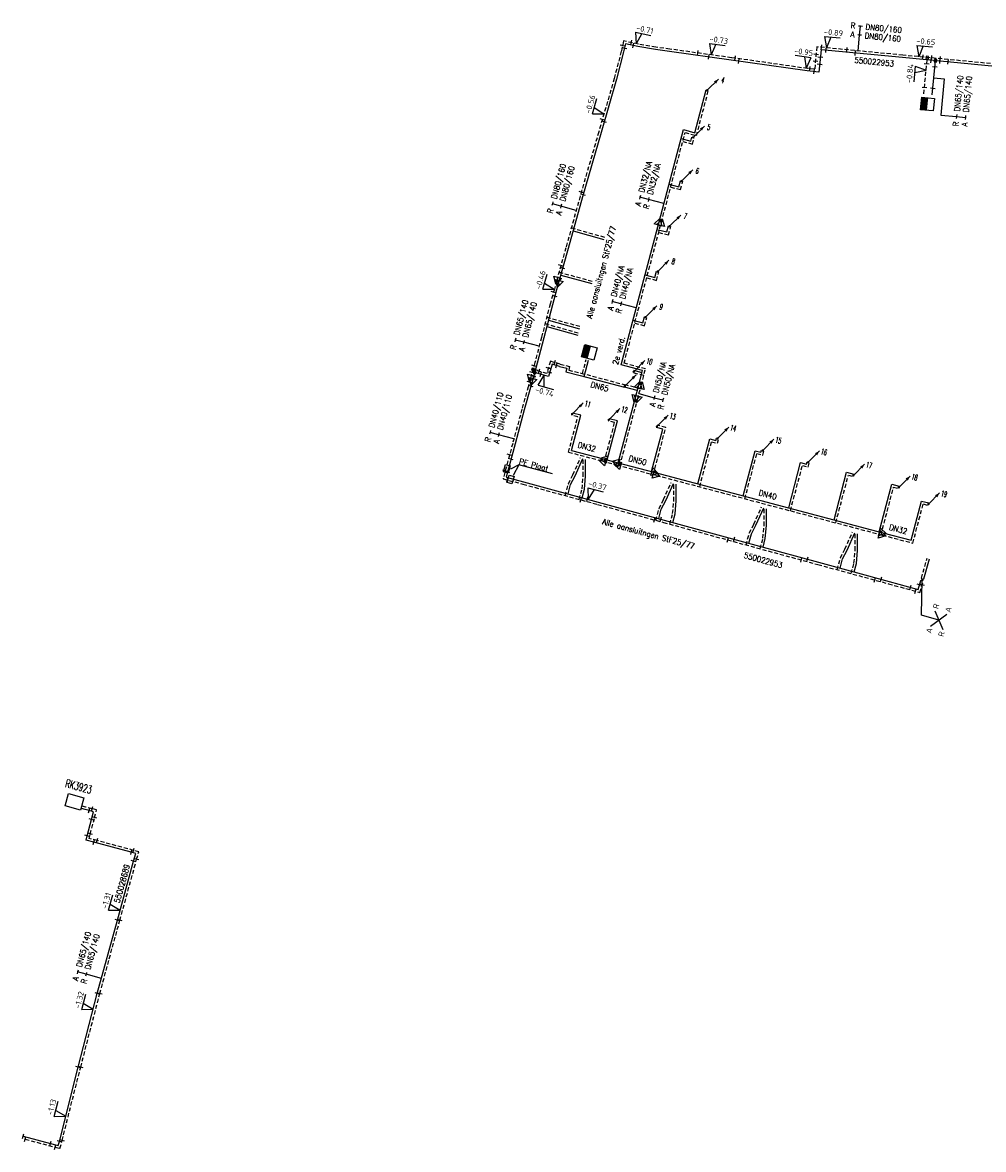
# Model space of a CAD drawing. Header units: millimetres. Extents: x 0 to 118212815, y 0 to 488348790.
# Tile 122 of 143: x 117584612 to 117736041, y 487260003 to 487437695. Entities that reach past the tile are written whole.
import ezdxf
from ezdxf.enums import TextEntityAlignment as Align

# ---------------------------------------------------------------- set-up
doc = ezdxf.new("R2010")
doc.units = ezdxf.units.MM
doc.header["$LTSCALE"] = 200
doc.linetypes.add('HIDDEN2', pattern=[4.7625, 3.175, -1.5875])
for name, color, linetype in [('WW-C-KAST', 7, 'Continuous'), ('WW-C-kastWM', 7, 'Continuous'), ('WW-C-mof', 7, 'Continuous'), ('WW-C-stijgstrang', 7, 'Continuous'), ('WW-C-tstuk', 7, 'Continuous'), ('WW-C-VERLOOP', 7, 'Continuous'), ('WW-I-diam', 7, 'Continuous'), ('WW-I-info', 7, 'Continuous'), ('WW-I-leidingkruis', 7, 'Continuous'), ('WW-I-NAP', 7, 'Continuous'), ('WW-L-aanvoer', 3, 'Continuous'), ('WW-L-retour', 3, 'HIDDEN2')]:
    doc.layers.add(name, color=color, linetype=linetype)
doc.styles.add('DIN17', font='ROMANS.SHX', dxfattribs={"width": 0.9})
doc.styles.add('ISOCP', font='ISOCP.SHX')

# ---------------------------------------------------------------- blocks, each defined once
blk = doc.blocks.new('LR-tso')
blk.add_lwpolyline([(-0.375, -0.375), (0.375, -0.375), (0.375, 0.375), (-0.375, 0.375)], close=True)
blk = doc.blocks.new('LR-mof')
at = {"color": 0, "linetype": 'ByBlock', "lineweight": -2}
blk.add_line((0, -0.75), (0, 0.75), dxfattribs=at)
blk = doc.blocks.new('LR-VERL')
at = {"color": 0, "linetype": 'ByBlock', "lineweight": -2}
blk.add_lwpolyline([(1.08, 0), (-1.08, -1.25), (-1.08, 1.25)], close=True, dxfattribs=at)
blk = doc.blocks.new('nap1')
at = {"color": 0, "linetype": 'Continuous', "lineweight": -3}
for p, q in [((-1, 3.5), (0, 0)), ((-1, 3.5), (4, 3.5)), ((1, 3.5), (0, 0))]:
    blk.add_line(p, q, dxfattribs=at)
at = {"color": 0, "linetype": 'Continuous', "lineweight": -3, "style": 'ISOCP'}
for tag, p in [('*1', (1.7, 5)), ('*2', (4, 1.5))]:
    blk.add_attdef(tag, text='', height=1.8, dxfattribs=at).set_placement(p, align=Align.MIDDLE)
blk = doc.blocks.new('nap2')
at = {"color": 0, "linetype": 'Continuous', "lineweight": -3}
for p, q in [((1, 3.5), (-4, 3.5)), ((-1, 3.5), (0, 0)), ((1, 3.5), (0, 0))]:
    blk.add_line(p, q, dxfattribs=at)
at = {"color": 0, "linetype": 'Continuous', "lineweight": -3, "style": 'ISOCP'}
for tag, p in [('*1', (-1.5, 5)), ('*2', (-4, 1.5))]:
    blk.add_attdef(tag, text='', height=1.8, dxfattribs=at).set_placement(p, align=Align.MIDDLE)
blk = doc.blocks.new('LR-DIAB2')
at = {"color": 0, "linetype": 'Continuous', "lineweight": -3}
blk.add_line((0, 5), (0, 7.8), dxfattribs=at)
at = {"color": 0, "lineweight": -3}
blk.add_line((0, 0), (0, 5), dxfattribs=at)
for points in [[(0.61, 7.8), (0, 7.8), (-0.61, 7.8)], [(0.61, 5), (0, 5), (-0.61, 5)]]:
    blk.add_lwpolyline(points, dxfattribs=at)
at = {"color": 1, "lineweight": -3, "style": 'DIN17', "width": 0.9}
for tag, p in [('*1', (-1.61, 7.8)), ('*2', (-1.61, 5.02))]:
    blk.add_attdef(tag, text='', height=1.8, dxfattribs=at).set_placement(p, align=Align.MIDDLE_RIGHT)
for tag, p in [('*11', (1.61, 7.8)), ('*12', (1.61, 5))]:
    blk.add_attdef(tag, text='', height=1.8, dxfattribs=at).set_placement(p, align=Align.MIDDLE_LEFT)
blk = doc.blocks.new('LR-DIAO2')
at = {"color": 0, "lineweight": -3}
blk.add_line((0, 0), (0, -5), dxfattribs=at)
at = {"color": 0, "linetype": 'Continuous', "lineweight": -3}
blk.add_line((0, -5), (0, -7.8), dxfattribs=at)
at = {"color": 0, "lineweight": -3}
for points in [[(0.61, -5), (0, -5), (-0.61, -5)], [(0.61, -7.8), (0, -7.8), (-0.61, -7.8)]]:
    blk.add_lwpolyline(points, dxfattribs=at)
at = {"color": 1, "lineweight": -3, "style": 'DIN17', "width": 0.9}
for tag, p in [('*1', (-1.61, -5)), ('*2', (-1.61, -7.78))]:
    blk.add_attdef(tag, text='', height=1.8, dxfattribs=at).set_placement(p, align=Align.MIDDLE_RIGHT)
for tag, p in [('*11', (1.61, -5)), ('*12', (1.61, -7.8))]:
    blk.add_attdef(tag, text='', height=1.8, dxfattribs=at).set_placement(p, align=Align.MIDDLE_LEFT)
blk = doc.blocks.new('LR-ldkruis')
at = {"color": 0, "linetype": 'ByBlock', "lineweight": -2}
for p, q in [((2.5, 2), (-2.5, -2)), ((-2.5, 2), (2.5, -2))]:
    blk.add_line(p, q, dxfattribs=at)
at = {"color": 0, "linetype": 'ByBlock', "lineweight": -2, "style": 'ISOCP'}
for tag, p in [('*1', (-4, 2)), ('*3', (4, 2)), ('*2', (-4, -2)), ('*4', (4, -2))]:
    blk.add_attdef(tag, text='', height=1.8, dxfattribs=at).set_placement(p, align=Align.MIDDLE)
blk = doc.blocks.new('LR-hyp')
at = {"color": 7, "linetype": 'ByBlock', "lineweight": -3, "style": 'DIN17', "width": 0.9}
blk.add_attdef('*1', text='', height=1.8, dxfattribs=at).set_placement((0, 0), align=Align.MIDDLE)
at = {"color": 7, "linetype": 'ByBlock', "lineweight": -2, "style": 'DIN17', "width": 0.9, "flags": 1}
blk.add_attdef('*2', text='', height=1.8, dxfattribs=at).set_placement((0, -5), align=Align.MIDDLE)
blk = doc.blocks.new('LR-kastWM')
at = {"color": 0, "linetype": 'ByBlock', "lineweight": -3}
blk.add_lwpolyline([(-2, 2), (2, 2), (2, -2), (-2, -2)], close=True, dxfattribs=at)
at = {"color": 0}
blk.add_solid([(-2, -2), (0, -2), (-2, 2), (0, 2)], dxfattribs=at)
at = {"color": 7, "linetype": 'ByBlock', "lineweight": -3, "style": 'DIN17', "width": 0.7}
for tag, p in [('*1', (0, 5)), ('*2', (0, -5))]:
    blk.add_attdef(tag, text='', height=2.5, dxfattribs=at).set_placement(p, align=Align.MIDDLE)
at = {"color": 0, "linetype": 'ByBlock', "lineweight": -2, "style": 'DIN17', "width": 0.3, "flags": 1}
for tag, p in [('OCODE', (4.5, 1.25)), ('NCODE', (9.5, 1.25)), ('BC', (14.5, 1.25)), ('RK', (19.5, 1.25)), ('ST', (4.5, -1.25)), ('VCODE', (9.5, -1.25)), ('NIVO', (14.5, -1.25)), ('IMM', (19.5, -1.25))]:
    blk.add_attdef(tag, text='', height=1.8, dxfattribs=at).set_placement(p, align=Align.MIDDLE)
blk = doc.blocks.new('LR-styg')
at = {"color": 0, "lineweight": -3}
blk.add_line((0, 0), (2.5, 4.33), dxfattribs=at)
at = {"color": 0, "lineweight": -3, "const_width": 0.375}
blk.add_lwpolyline([(-0.19, 0, 1), (0.19, 0, 1)], format="xyb", close=True, dxfattribs=at)
at = {"color": 0, "lineweight": -3}
blk.add_solid([(2.5, 4.33), (1.32, 3.28), (2.18, 2.78)], dxfattribs=at)
at = {"color": 7, "linetype": 'ByBlock', "lineweight": -2, "style": 'DIN17', "width": 0.5}
blk.add_attdef('*1', text='', height=1.8, dxfattribs=at).set_placement((0, -2.5), align=Align.MIDDLE)
blk = doc.blocks.new('LR-kast')
at = {"color": 0, "linetype": 'ByBlock', "lineweight": -3}
blk.add_lwpolyline([(-2.5, 2), (2.5, 2), (2.5, -2), (-2.5, -2)], close=True, dxfattribs=at)
at = {"color": 7, "linetype": 'ByBlock', "lineweight": -3, "style": 'DIN17', "width": 0.7}
for tag, p in [('*1', (0, 5)), ('*2', (0, -5))]:
    blk.add_attdef(tag, text='', height=2.5, dxfattribs=at).set_placement(p, align=Align.MIDDLE)
at = {"color": 0, "linetype": 'ByBlock', "lineweight": -2, "style": 'DIN17', "width": 0.3, "flags": 1}
for tag, p in [('OCODE', (5, 1.25)), ('NCODE', (10, 1.25)), ('BC', (15, 1.25)), ('RK', (20, 1.25)), ('ST', (5, -1.25)), ('VCODE', (10, -1.25)), ('NIVO', (15, -1.25)), ('IMM', (20, -1.25))]:
    blk.add_attdef(tag, text='', height=1.8, dxfattribs=at).set_placement(p, align=Align.MIDDLE)

msp = doc.modelspace()

# ---------------------------------------------------------------- linework, layer by layer
at = {"layer": 'WW-I-diam'}
for p, q in [((117728237, 487428995), (117729852, 487428841)), ((117729852, 487428841), (117729306, 487423105))]:
    msp.add_line(p, q, dxfattribs=at)
at = {"layer": 'WW-I-info'}
for p, q in [((117660382, 487366858), (117660707, 487368013)), ((117660707, 487368013), (117661477, 487367797)), ((117661477, 487367797), (117661152, 487366642)), ((117662822, 487367945), (117661483, 487367296)), ((117662822, 487367945), (117661918, 487366271)), ((117668115, 487366513), (117662822, 487367945)), ((117661152, 487366642), (117660382, 487366858)), ((117660967, 487365169), (117661292, 487366325)), ((117661292, 487366325), (117662062, 487366108)), ((117662062, 487366108), (117661737, 487364953)), ((117661737, 487364953), (117660967, 487365169)), ((117726280, 487344236), (117726406, 487349856)), ((117728992, 487343474), (117726280, 487344236))]:
    msp.add_line(p, q, dxfattribs=at)
at = {"layer": 'WW-L-aanvoer'}
for p, q in [((117679622, 487434345), (117679340, 487433072)), ((117681600, 487433907), (117679622, 487434345)), ((117684334, 487433450), (117681600, 487433907)), ((117679340, 487433072), (117678207, 487428779)), ((117686566, 487433128), (117684334, 487433450)), ((117696296, 487431778), (117686566, 487433128)), ((117708279, 487430065), (117696296, 487431778)), ((117710456, 487433413), (117710115, 487429887)), ((117723280, 487432175), (117710456, 487433413)), ((117752276, 487429387), (117723280, 487432175)), ((117710115, 487429887), (117708279, 487430065)), ((117727982, 487426316), (117728492, 487431674)), ((117678207, 487428779), (117675777, 487420338)), ((117690544, 487420330), (117692324, 487427061)), ((117675777, 487420338), (117672847, 487410198)), ((117684916, 487406294), (117688754, 487420804)), ((117688385, 487419412), (117689939, 487419001)), ((117688754, 487420804), (117690544, 487420330)), ((117689939, 487419001), (117690107, 487419635)), ((117686483, 487412220), (117688035, 487411810)), ((117688035, 487411810), (117688285, 487412756)), ((117672847, 487410198), (117670603, 487402087)), ((117678940, 487383702), (117684916, 487406294)), ((117686143, 487404668), (117686395, 487405619)), ((117671366, 487404845), (117676221, 487403502)), ((117684594, 487405078), (117686143, 487404668)), ((117670603, 487402087), (117669044, 487396496)), ((117684261, 487397501), (117684521, 487398484)), ((117669044, 487396496), (117668784, 487395563)), ((117669430, 487397880), (117674310, 487396530)), ((117682699, 487397914), (117684261, 487397501)), ((117668784, 487395563), (117668126, 487393205)), ((117668126, 487393205), (117666757, 487387957)), ((117682358, 487390355), (117682610, 487391308)), ((117667224, 487389746), (117672123, 487388390)), ((117667490, 487390768), (117672402, 487389409)), ((117680808, 487390765), (117682358, 487390355)), ((117666757, 487387957), (117665721, 487383985)), ((117665721, 487383985), (117664907, 487381059)), ((117668052, 487383812), (117667506, 487381896)), ((117669226, 487383477), (117668052, 487383812)), ((117673116, 487381893), (117673799, 487384457)), ((117667506, 487381896), (117665314, 487382521)), ((117669229, 487383476), (117670368, 487383175)), ((117670368, 487383175), (117670217, 487382605)), ((117670217, 487382605), (117672504, 487382056)), ((117672504, 487382056), (117679482, 487380198)), ((117682322, 487382807), (117678940, 487383702)), ((117682237, 487382485), (117680970, 487382820)), ((117681732, 487380579), (117682322, 487382807)), ((117664907, 487381059), (117664661, 487380174)), ((117681144, 487378354), (117681732, 487380579)), ((117664661, 487380174), (117663676, 487376629)), ((117681491, 487379667), (117679483, 487380198)), ((117678480, 487368281), (117681144, 487378354)), ((117663676, 487376629), (117662219, 487371244)), ((117671112, 487370230), (117672579, 487375775)), ((117672579, 487375775), (117671260, 487376124)), ((117678384, 487374876), (117677046, 487375230)), ((117676761, 487368736), (117678384, 487374876)), ((117683750, 487366887), (117685518, 487373569)), ((117685518, 487373569), (117684542, 487373827)), ((117691051, 487364956), (117692930, 487372060)), ((117692930, 487372060), (117693857, 487371815)), ((117693857, 487371815), (117693951, 487372170)), ((117662219, 487371244), (117660807, 487366024)), ((117671112, 487370230), (117676189, 487368887)), ((117698171, 487363073), (117700053, 487370186)), ((117700053, 487370186), (117700982, 487369940)), ((117700982, 487369940), (117701068, 487370266)), ((117671682, 487366217), (117672906, 487368936)), ((117673344, 487366172), (117673354, 487368798)), ((117676189, 487368887), (117678065, 487368391)), ((117678065, 487368391), (117684282, 487366747)), ((117705351, 487361174), (117707236, 487368303)), ((117707236, 487368303), (117708148, 487368062)), ((117708148, 487368062), (117708244, 487368424)), ((117660807, 487366024), (117663578, 487365275)), ((117670986, 487364845), (117671682, 487366217)), ((117673152, 487364105), (117673344, 487366172)), ((117684282, 487366747), (117720196, 487357248)), ((117712500, 487359283), (117714482, 487366775)), ((117714482, 487366775), (117715594, 487366481)), ((117663578, 487365275), (117675331, 487362082)), ((117670578, 487363373), (117670986, 487364845)), ((117685965, 487362317), (117687189, 487365036)), ((117687627, 487362272), (117687637, 487364898)), ((117719628, 487357398), (117721610, 487364892)), ((117721610, 487364892), (117722763, 487364587)), ((117672794, 487362771), (117673152, 487364105)), ((117675331, 487362082), (117685700, 487359250)), ((117684863, 487359478), (117685268, 487360945)), ((117685268, 487360945), (117685965, 487362317)), ((117687435, 487360205), (117687627, 487362272)), ((117700195, 487358431), (117701419, 487361151)), ((117701857, 487358386), (117701867, 487361012)), ((117724637, 487356073), (117726270, 487362247)), ((117726270, 487362247), (117727411, 487361945)), ((117685700, 487359250), (117697635, 487355996)), ((117687077, 487358874), (117687435, 487360205)), ((117699498, 487357060), (117700195, 487358431)), ((117701665, 487356319), (117701857, 487358386)), ((117714544, 487354513), (117715768, 487357232)), ((117720196, 487357248), (117724637, 487356073)), ((117697635, 487355996), (117710054, 487352606)), ((117699094, 487355598), (117699498, 487357060)), ((117701309, 487354993), (117701665, 487356319)), ((117716206, 487354468), (117716216, 487357094)), ((117713848, 487353141), (117714544, 487354513)), ((117716014, 487352401), (117716206, 487354468)), ((117710054, 487352606), (117721179, 487349575)), ((117713444, 487351682), (117713848, 487353141)), ((117715659, 487351079), (117716014, 487352401)), ((117726642, 487349993), (117727532, 487353158)), ((117721179, 487349575), (117725771, 487348301)), ((117725771, 487348301), (117726170, 487349719)), ((117726170, 487349719), (117726642, 487349993)), ((117594506, 487313607), (117593897, 487313768)), ((117595112, 487313447), (117594506, 487313607)), ((117595815, 487313261), (117595112, 487313447)), ((117595490, 487312027), (117595815, 487313261)), ((117594810, 487309454), (117595490, 487312027)), ((117594628, 487308776), (117594810, 487309454)), ((117595863, 487308445), (117594628, 487308776)), ((117601749, 487306868), (117595863, 487308445)), ((117602447, 487306677), (117601749, 487306868)), ((117602109, 487305446), (117602447, 487306677)), ((117599562, 487296176), (117602109, 487305446)), ((117596396, 487284602), (117599562, 487296176)), ((117593386, 487272989), (117596396, 487284602)), ((117590411, 487261279), (117593386, 487272989)), ((117584707, 487262088), (117589019, 487260955)), ((117590242, 487260634), (117590411, 487261279)), ((117589019, 487260955), (117590242, 487260634))]:
    msp.add_line(p, q, dxfattribs=at)
at = {"layer": 'WW-L-retour'}
for p, q in [((117679333, 487434798), (117678970, 487433161)), ((117681672, 487434280), (117679333, 487434798)), ((117684392, 487433826), (117681672, 487434280)), ((117686619, 487433504), (117684392, 487433826)), ((117709779, 487433860), (117709438, 487430334)), ((117723316, 487432553), (117709779, 487433860)), ((117678970, 487433161), (117677841, 487428880)), ((117696349, 487432155), (117686619, 487433504)), ((117708324, 487430442), (117696349, 487432155)), ((117752312, 487429766), (117723316, 487432553)), ((117726644, 487426443), (117727190, 487432181)), ((117709438, 487430334), (117708324, 487430442)), ((117677841, 487428880), (117675412, 487420443)), ((117690814, 487419866), (117692692, 487426964)), ((117675412, 487420443), (117672481, 487410301)), ((117685286, 487406206), (117689024, 487420339)), ((117689024, 487420339), (117690814, 487419866)), ((117690209, 487418536), (117690474, 487419538)), ((117688656, 487418947), (117690209, 487418536)), ((117688305, 487411346), (117688652, 487412659)), ((117686753, 487411756), (117688305, 487411346)), ((117672481, 487410301), (117670237, 487402189)), ((117671101, 487405312), (117676322, 487403868)), ((117679405, 487383972), (117685286, 487406206)), ((117686414, 487404203), (117686762, 487405522)), ((117684864, 487404613), (117686414, 487404203)), ((117670237, 487402189), (117668791, 487397003)), ((117669166, 487398347), (117674411, 487396896)), ((117684531, 487397036), (117684888, 487398387)), ((117668791, 487397003), (117668417, 487395665)), ((117682969, 487397449), (117684531, 487397036)), ((117668417, 487395665), (117667759, 487393304)), ((117667759, 487393304), (117666389, 487388053)), ((117667220, 487391237), (117672503, 487389776)), ((117682628, 487389890), (117682978, 487391211)), ((117666953, 487390215), (117672224, 487388757)), ((117681079, 487390300), (117682628, 487389890)), ((117666389, 487388053), (117665354, 487384084)), ((117665354, 487384084), (117664660, 487381588)), ((117667791, 487384282), (117667244, 487382366)), ((117669330, 487383843), (117667791, 487384282)), ((117669326, 487383844), (117670832, 487383445)), ((117672847, 487382358), (117673432, 487384555)), ((117682786, 487383078), (117679405, 487383972)), ((117667244, 487382366), (117665050, 487382991)), ((117670832, 487383445), (117670684, 487382884)), ((117670684, 487382884), (117672597, 487382425)), ((117672597, 487382425), (117679580, 487380566)), ((117682507, 487382020), (117680872, 487382453)), ((117682106, 487380503), (117682786, 487383078)), ((117664295, 487380276), (117663310, 487376729)), ((117664660, 487381588), (117664295, 487380276)), ((117681956, 487379937), (117679580, 487380566)), ((117681512, 487378259), (117682106, 487380503)), ((117663310, 487376729), (117661853, 487371343)), ((117678750, 487367817), (117681512, 487378259)), ((117670648, 487369960), (117672114, 487375505)), ((117672114, 487375505), (117671162, 487375757)), ((117676296, 487368466), (117677920, 487374606)), ((117677920, 487374606), (117676949, 487374862)), ((117684020, 487366423), (117685982, 487373840)), ((117685982, 487373840), (117684639, 487374195)), ((117691321, 487364492), (117693200, 487371596)), ((117693200, 487371596), (117694128, 487371351)), ((117694128, 487371351), (117694319, 487372073)), ((117661853, 487371343), (117660341, 487365757)), ((117670648, 487369960), (117675935, 487368561)), ((117698441, 487362609), (117700323, 487369722)), ((117700323, 487369722), (117701252, 487369476)), ((117701252, 487369476), (117701436, 487370169)), ((117671339, 487366381), (117672560, 487369092)), ((117672964, 487366190), (117672974, 487368800)), ((117675935, 487368561), (117678304, 487367935)), ((117678304, 487367935), (117684494, 487366298)), ((117705621, 487360710), (117707506, 487367838)), ((117707506, 487367838), (117708418, 487367597)), ((117708418, 487367597), (117708611, 487368327)), ((117670629, 487364983), (117671339, 487366381)), ((117672777, 487364172), (117672964, 487366190)), ((117684494, 487366298), (117720122, 487356874)), ((117712770, 487358819), (117714752, 487366311)), ((117714752, 487366311), (117715497, 487366113)), ((117660341, 487365757), (117663478, 487364908)), ((117663478, 487364908), (117675231, 487361715)), ((117670110, 487363106), (117670629, 487364983)), ((117685622, 487362481), (117686843, 487365192)), ((117687247, 487362290), (117687257, 487364900)), ((117719898, 487356933), (117721880, 487364428)), ((117721880, 487364428), (117722666, 487364220)), ((117672328, 487362504), (117672777, 487364172)), ((117684912, 487361083), (117685622, 487362481)), ((117675231, 487361715), (117685600, 487358883)), ((117684395, 487359213), (117684912, 487361083)), ((117687060, 487360272), (117687247, 487362290)), ((117699852, 487358595), (117701073, 487361307)), ((117701477, 487358404), (117701487, 487361014)), ((117724907, 487355608), (117726540, 487361783)), ((117726540, 487361783), (117727314, 487361578)), ((117686612, 487358607), (117687060, 487360272)), ((117685600, 487358883), (117697535, 487355629)), ((117698626, 487355331), (117699142, 487357198)), ((117699142, 487357198), (117699852, 487358595)), ((117701290, 487356387), (117701477, 487358404)), ((117714201, 487354677), (117715422, 487357388)), ((117697535, 487355629), (117709954, 487352239)), ((117700843, 487354726), (117701290, 487356387)), ((117715826, 487354486), (117715836, 487357096)), ((117720122, 487356874), (117724907, 487355608)), ((117713491, 487353279), (117714201, 487354677)), ((117715639, 487352468), (117715826, 487354486)), ((117709954, 487352239), (117721078, 487349208)), ((117712976, 487351416), (117713491, 487353279)), ((117715194, 487350812), (117715639, 487352468)), ((117726276, 487350095), (117727166, 487353261)), ((117726536, 487349616), (117726276, 487350095)), ((117721078, 487349208), (117726035, 487347833)), ((117726035, 487347833), (117726536, 487349616)), ((117594603, 487313974), (117593994, 487314135)), ((117595573, 487313718), (117594603, 487313974)), ((117596280, 487313532), (117595573, 487313718)), ((117595964, 487312336), (117596280, 487313532)), ((117595283, 487309756), (117595964, 487312336)), ((117595093, 487309044), (117595283, 487309756)), ((117596375, 487308701), (117595093, 487309044)), ((117602106, 487307165), (117596375, 487308701)), ((117599948, 487296146), (117602587, 487305754)), ((117602914, 487306943), (117602106, 487307165)), ((117602587, 487305754), (117602914, 487306943)), ((117596779, 487284571), (117599948, 487296146)), ((117593779, 487272989), (117596779, 487284571)), ((117590837, 487261407), (117593779, 487272989)), ((117585023, 487261612), (117589765, 487260366)), ((117590513, 487260170), (117590837, 487261407)), ((117589765, 487260366), (117590513, 487260170))]:
    msp.add_line(p, q, dxfattribs=at)

# ---------------------------------------------------------------- block references
at = {"layer": 'WW-C-KAST', "linetype": 'Continuous'}
ref = msp.add_blockref('LR-kast', (117592808, 487314818), dxfattribs=dict(at, xscale=500, yscale=500, zscale=500, rotation=344.8515554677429))
ref.add_attrib('*1', 'RK3923', dxfattribs={"layer": '0', "color": 7, "linetype": 'ByBlock', "lineweight": -3, "height": 1250, "rotation": 344.85156, "style": 'DIN17', "width": 0.65}).set_placement((117593461, 487317231), align=Align.MIDDLE)
at = {"layer": 'WW-C-kastWM', "linetype": 'Continuous'}
for p, xscale, yscale, zscale, rotation in [((117727239, 487424845), 499.9999999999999, 499.9999999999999, 499.9999999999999, 354.0972050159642), ((117673938, 487385704), 500, 500, 500, 344.9421381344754)]:
    msp.add_blockref('LR-kastWM', p, dxfattribs=dict(at, xscale=xscale, yscale=yscale, zscale=zscale, rotation=rotation))
at = {"layer": 'WW-C-mof', "linetype": 'Continuous'}
for p, xscale, yscale, zscale, rotation in [((117679164, 487434037), 500, 500, 500, 77.5143), ((117679464, 487433631), 500, 500, 500, 77.5143), ((117680536, 487434532), 500, 500, 500, 347.5143), ((117680869, 487434069), 500, 500, 500, 347.5143), ((117710527, 487433788), 500, 500, 500, 354.484), ((117711220, 487433339), 500, 500, 500, 354.484), ((117714547, 487433400), 500, 500, 500, 354.484), ((117691050, 487432890), 499.9999999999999, 499.9999999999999, 499.9999999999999, 352.1042), ((117692740, 487432271), 499.9999999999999, 499.9999999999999, 499.9999999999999, 352.1042), ((117696908, 487432075), 500, 500, 500, 351.8605), ((117697476, 487431610), 500, 500, 500, 351.8605), ((117709662, 487432654), 500.0000000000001, 500.0000000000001, 500.0000000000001, 84.484), ((117710341, 487432221), 499.9999999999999, 499.9999999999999, 499.9999999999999, 84.484), ((117715850, 487432892), 500, 500, 500, 354.484), ((117726487, 487432248), 500, 500, 500, 354.5094), ((117727793, 487431741), 500, 500, 500, 354.5094), ((117727889, 487432113), 500, 500, 500, 354.5094), ((117729191, 487431606), 500, 500, 500, 354.5094), ((117729213, 487431986), 500, 500, 500, 354.5094), ((117729216, 487431986), 500, 500, 500, 354.5094), ((117730480, 487431483), 500, 500, 500, 354.5094), ((117708678, 487430408), 500, 500, 500, 354.484), ((117709558, 487431570), 500.0000000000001, 500.0000000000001, 500.0000000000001, 84.484), ((117709371, 487429959), 500, 500, 500, 354.484), ((117710231, 487431088), 499.9999999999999, 499.9999999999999, 499.9999999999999, 84.484), ((117727094, 487431172), 500.0000000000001, 500.0000000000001, 500.0000000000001, 84.56340000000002), ((117728397, 487430678), 500.0000000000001, 500.0000000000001, 500.0000000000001, 84.56340000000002), ((117726737, 487427423), 500.0000000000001, 500.0000000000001, 500.0000000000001, 84.56340000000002), ((117728075, 487427288), 500.0000000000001, 500.0000000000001, 500.0000000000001, 84.56340000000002), ((117675983, 487422426), 499.9999999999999, 499.9999999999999, 499.9999999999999, 73.9364), ((117676273, 487422059), 499.9999999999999, 499.9999999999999, 499.9999999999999, 73.9364), ((117672664, 487410936), 500, 500, 500, 73.8824), ((117672945, 487410539), 500, 500, 500, 73.8824), ((117669449, 487399364), 499.9999999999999, 499.9999999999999, 499.9999999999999, 74.41580000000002), ((117669733, 487398967), 499.9999999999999, 499.9999999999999, 499.9999999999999, 74.41580000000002), ((117668281, 487395174), 499.9999999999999, 499.9999999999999, 499.9999999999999, 74.41580000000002), ((117668496, 487394531), 499.9999999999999, 499.9999999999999, 499.9999999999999, 74.41580000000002), ((117668484, 487384084), 499.9999999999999, 499.9999999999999, 499.9999999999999, 344.0873), ((117668759, 487383610), 499.9999999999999, 499.9999999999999, 499.9999999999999, 344.0873), ((117664918, 487382517), 500.0000000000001, 500.0000000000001, 500.0000000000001, 74.4669), ((117665215, 487383584), 500.0000000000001, 500.0000000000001, 500.0000000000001, 74.4669), ((117665431, 487382942), 500.0000000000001, 500.0000000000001, 500.0000000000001, 74.4669), ((117666016, 487382716), 499.9999999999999, 499.9999999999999, 499.9999999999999, 344.0873), ((117666294, 487382241), 499.9999999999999, 499.9999999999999, 499.9999999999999, 344.0873), ((117667477, 487383183), 499.9999999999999, 499.9999999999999, 499.9999999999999, 74.0873), ((117667680, 487382507), 499.9999999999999, 499.9999999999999, 499.9999999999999, 74.0873), ((117664492, 487380982), 500.0000000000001, 500.0000000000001, 500.0000000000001, 74.4669), ((117664718, 487380377), 500.0000000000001, 500.0000000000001, 500.0000000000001, 74.4669), ((117665137, 487381884), 500.0000000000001, 500.0000000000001, 500.0000000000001, 74.4669), ((117661366, 487369543), 499.9999999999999, 499.9999999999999, 499.9999999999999, 74.8632), ((117661574, 487368857), 499.9999999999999, 499.9999999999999, 499.9999999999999, 74.8632), ((117660682, 487367017), 499.9999999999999, 499.9999999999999, 499.9999999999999, 74.8632), ((117661016, 487366796), 499.9999999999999, 499.9999999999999, 499.9999999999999, 74.8632), ((117662007, 487365700), 500, 500, 500, 344.8632), ((117661004, 487365577), 500, 500, 500, 344.8632), ((117672610, 487362427), 500.0000000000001, 500.0000000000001, 500.0000000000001, 344.7997), ((117673611, 487362549), 500.0000000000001, 500.0000000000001, 500.0000000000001, 344.7997), ((117684188, 487359269), 500, 500, 500, 344.7269), ((117685189, 487359390), 500, 500, 500, 344.7269), ((117695767, 487356111), 500, 500, 500, 344.7487), ((117696768, 487356232), 500, 500, 500, 344.7487), ((117707340, 487352953), 499.9999999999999, 499.9999999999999, 499.9999999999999, 344.731), ((117708333, 487353075), 499.9999999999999, 499.9999999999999, 499.9999999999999, 344.731), ((117718918, 487349797), 499.9999999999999, 499.9999999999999, 499.9999999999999, 344.7605), ((117719910, 487349920), 499.9999999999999, 499.9999999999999, 499.9999999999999, 344.7605), ((117724556, 487348638), 500, 500, 500, 344.4931), ((117725323, 487348031), 500, 500, 500, 344.4931), ((117725977, 487349032), 500.0000000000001, 500.0000000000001, 500.0000000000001, 74.2987), ((117726373, 487349036), 500.0000000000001, 500.0000000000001, 500.0000000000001, 74.2987), ((117595112, 487313447), 500, 500, 500, 345.2182), ((117595573, 487313718), 500, 500, 500, 345.2182), ((117595490, 487312027), 500, 500, 500, 75.2182), ((117595964, 487312336), 500, 500, 500, 75.2182), ((117594810, 487309454), 500, 500, 500, 75.0047), ((117595283, 487309756), 500, 500, 500, 75.2182), ((117595863, 487308445), 500, 500, 500, 345.0047), ((117596375, 487308701), 500, 500, 500, 345.0047), ((117602106, 487307165), 500, 500, 500, 344.641), ((117601749, 487306868), 500, 500, 500, 345.0047), ((117602587, 487305754), 500, 500, 500, 74.64100000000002), ((117602109, 487305446), 500, 500, 500, 74.64100000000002), ((117599562, 487296176), 500, 500, 500, 74.68829999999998), ((117599948, 487296146), 500, 500, 500, 74.64100000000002), ((117596396, 487284602), 500, 500, 500, 75.4766), ((117596779, 487284571), 500, 500, 500, 74.68829999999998), ((117593386, 487272989), 500, 500, 500, 75.7514), ((117593779, 487272989), 500, 500, 500, 75.4766), ((117584707, 487262089), 500, 500, 500, 345.2805000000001), ((117585023, 487261612), 500, 500, 500, 345.2805000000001), ((117589019, 487260955), 500, 500, 500, 345.2805000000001), ((117590411, 487261279), 500, 500, 500, 75.2805), ((117590837, 487261407), 500, 500, 500, 75.7514), ((117589765, 487260366), 500, 500, 500, 345.2805000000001)]:
    msp.add_blockref('LR-mof', p, dxfattribs=dict(at, xscale=xscale, yscale=yscale, zscale=zscale, rotation=rotation))
at = {"layer": 'WW-C-mof', "xscale": 500, "yscale": 500, "zscale": 500, "rotation": 254.4158}
for p in [(117668791, 487397003), (117669044, 487396496)]:
    msp.add_blockref('LR-mof', p, dxfattribs=at)
at = {"layer": 'WW-C-stijgstrang', "linetype": 'Continuous'}
ref = msp.add_blockref('LR-styg', (117692508, 487427012), dxfattribs=dict(at, xscale=499.9999999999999, yscale=499.9999999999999, zscale=499.9999999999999, rotation=345.0746765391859))
ref.add_attrib('*1', '4', dxfattribs={"layer": '0', "color": 1, "linetype": 'ByBlock', "lineweight": -2, "height": 900, "rotation": 345.07468, "style": 'DIN17', "width": 0.5}).set_placement((117694988, 487428614), align=Align.MIDDLE)
ref = msp.add_blockref('LR-styg', (117690290, 487419586), dxfattribs=dict(at, xscale=499.9999999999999, yscale=499.9999999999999, zscale=499.9999999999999, rotation=345.0746765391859))
ref.add_attrib('*1', '5', dxfattribs={"layer": '0', "color": 1, "linetype": 'ByBlock', "lineweight": -2, "height": 900, "rotation": 345.07468, "style": 'DIN17', "width": 0.5}).set_placement((117692770, 487421188), align=Align.MIDDLE)
ref = msp.add_blockref('LR-styg', (117688468, 487412707), dxfattribs=dict(at, xscale=499.9999999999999, yscale=499.9999999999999, zscale=499.9999999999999, rotation=345.0746765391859))
ref.add_attrib('*1', '6', dxfattribs={"layer": '0', "color": 1, "linetype": 'ByBlock', "lineweight": -2, "height": 900, "rotation": 345.07468, "style": 'DIN17', "width": 0.5}).set_placement((117690948, 487414309), align=Align.MIDDLE)
ref = msp.add_blockref('LR-styg', (117686579, 487405570), dxfattribs=dict(at, xscale=499.9999999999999, yscale=499.9999999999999, zscale=499.9999999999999, rotation=345.0746765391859))
ref.add_attrib('*1', '7', dxfattribs={"layer": '0', "color": 1, "linetype": 'ByBlock', "lineweight": -2, "height": 900, "rotation": 345.07468, "style": 'DIN17', "width": 0.5}).set_placement((117689058, 487407172), align=Align.MIDDLE)
ref = msp.add_blockref('LR-styg', (117684704, 487398435), dxfattribs=dict(at, xscale=499.9999999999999, yscale=499.9999999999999, zscale=499.9999999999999, rotation=345.0746765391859))
ref.add_attrib('*1', '8', dxfattribs={"layer": '0', "color": 1, "linetype": 'ByBlock', "lineweight": -2, "height": 900, "rotation": 345.07468, "style": 'DIN17', "width": 0.5}).set_placement((117687184, 487400037), align=Align.MIDDLE)
ref = msp.add_blockref('LR-styg', (117682794, 487391259), dxfattribs=dict(at, xscale=499.9999999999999, yscale=499.9999999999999, zscale=499.9999999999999, rotation=345.0746765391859))
ref.add_attrib('*1', '9', dxfattribs={"layer": '0', "color": 1, "linetype": 'ByBlock', "lineweight": -2, "height": 900, "rotation": 345.07468, "style": 'DIN17', "width": 0.5}).set_placement((117685274, 487392861), align=Align.MIDDLE)
ref = msp.add_blockref('LR-styg', (117680921, 487382636), dxfattribs=dict(at, xscale=499.9999999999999, yscale=499.9999999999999, zscale=499.9999999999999, rotation=345.0746765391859))
ref.add_attrib('*1', '10', dxfattribs={"layer": '0', "color": 1, "linetype": 'ByBlock', "lineweight": -2, "height": 900, "rotation": 345.07468, "style": 'DIN17', "width": 0.5}).set_placement((117683401, 487384238), align=Align.MIDDLE)
at = {"layer": 'WW-C-stijgstrang', "linetype": 'Continuous', "xscale": 499.9999999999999, "yscale": 499.9999999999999, "zscale": 499.9999999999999, "rotation": 345.0746765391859}
msp.add_blockref('LR-styg', (117679531, 487380382), dxfattribs=at)
at = {"layer": 'WW-C-stijgstrang', "linetype": 'Continuous'}
ref = msp.add_blockref('LR-styg', (117671211, 487375940), dxfattribs=dict(at, xscale=499.9999999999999, yscale=499.9999999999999, zscale=499.9999999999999, rotation=345.0746765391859))
ref.add_attrib('*1', '11', dxfattribs={"layer": '0', "color": 1, "linetype": 'ByBlock', "lineweight": -2, "height": 900, "rotation": 345.07468, "style": 'DIN17', "width": 0.5}).set_placement((117673691, 487377542), align=Align.MIDDLE)
ref = msp.add_blockref('LR-styg', (117676998, 487375046), dxfattribs=dict(at, xscale=499.9999999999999, yscale=499.9999999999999, zscale=499.9999999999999, rotation=345.0746765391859))
ref.add_attrib('*1', '12', dxfattribs={"layer": '0', "color": 1, "linetype": 'ByBlock', "lineweight": -2, "height": 900, "rotation": 345.07468, "style": 'DIN17', "width": 0.5}).set_placement((117679477, 487376648), align=Align.MIDDLE)
ref = msp.add_blockref('LR-styg', (117684591, 487374011), dxfattribs=dict(at, xscale=499.9999999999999, yscale=499.9999999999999, zscale=499.9999999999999, rotation=345.0746765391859))
ref.add_attrib('*1', '13', dxfattribs={"layer": '0', "color": 1, "linetype": 'ByBlock', "lineweight": -2, "height": 900, "rotation": 345.07468, "style": 'DIN17', "width": 0.5}).set_placement((117687071, 487375613), align=Align.MIDDLE)
ref = msp.add_blockref('LR-styg', (117694135, 487372121), dxfattribs=dict(at, xscale=499.9999999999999, yscale=499.9999999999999, zscale=499.9999999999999, rotation=345.0746765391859))
ref.add_attrib('*1', '14', dxfattribs={"layer": '0', "color": 1, "linetype": 'ByBlock', "lineweight": -2, "height": 900, "rotation": 345.07468, "style": 'DIN17', "width": 0.5}).set_placement((117696615, 487373723), align=Align.MIDDLE)
ref = msp.add_blockref('LR-styg', (117701252, 487370217), dxfattribs=dict(at, xscale=499.9999999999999, yscale=499.9999999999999, zscale=499.9999999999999, rotation=345.0746765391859))
ref.add_attrib('*1', '15', dxfattribs={"layer": '0', "color": 1, "linetype": 'ByBlock', "lineweight": -2, "height": 900, "rotation": 345.07468, "style": 'DIN17', "width": 0.5}).set_placement((117703732, 487371819), align=Align.MIDDLE)
ref = msp.add_blockref('LR-styg', (117708427, 487368376), dxfattribs=dict(at, xscale=499.9999999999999, yscale=499.9999999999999, zscale=499.9999999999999, rotation=345.0746765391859))
ref.add_attrib('*1', '16', dxfattribs={"layer": '0', "color": 1, "linetype": 'ByBlock', "lineweight": -2, "height": 900, "rotation": 345.07468, "style": 'DIN17', "width": 0.5}).set_placement((117710907, 487369978), align=Align.MIDDLE)
ref = msp.add_blockref('LR-styg', (117715546, 487366297), dxfattribs=dict(at, xscale=499.9999999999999, yscale=499.9999999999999, zscale=499.9999999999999, rotation=345.0746765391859))
ref.add_attrib('*1', '17', dxfattribs={"layer": '0', "color": 1, "linetype": 'ByBlock', "lineweight": -2, "height": 900, "rotation": 345.07468, "style": 'DIN17', "width": 0.5}).set_placement((117718025, 487367899), align=Align.MIDDLE)
ref = msp.add_blockref('LR-styg', (117722715, 487364404), dxfattribs=dict(at, xscale=499.9999999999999, yscale=499.9999999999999, zscale=499.9999999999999, rotation=345.0746765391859))
ref.add_attrib('*1', '18', dxfattribs={"layer": '0', "color": 1, "linetype": 'ByBlock', "lineweight": -2, "height": 900, "rotation": 345.07468, "style": 'DIN17', "width": 0.5}).set_placement((117725194, 487366006), align=Align.MIDDLE)
ref = msp.add_blockref('LR-styg', (117727363, 487361762), dxfattribs=dict(at, xscale=499.9999999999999, yscale=499.9999999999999, zscale=499.9999999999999, rotation=345.0746765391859))
ref.add_attrib('*1', '19', dxfattribs={"layer": '0', "color": 1, "linetype": 'ByBlock', "lineweight": -2, "height": 900, "rotation": 345.07468, "style": 'DIN17', "width": 0.5}).set_placement((117729842, 487363364), align=Align.MIDDLE)
at = {"layer": 'WW-C-tstuk', "linetype": 'Continuous'}
for p, xscale, yscale, zscale, rotation in [((117727190, 487432181), 500.0000000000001, 500.0000000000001, 500.0000000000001, 264.5634), ((117728492, 487431674), 500.0000000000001, 500.0000000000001, 500.0000000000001, 264.5634), ((117665050, 487382991), 499.9999999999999, 499.9999999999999, 499.9999999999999, 344.0873), ((117665314, 487382521), 499.9999999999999, 499.9999999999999, 499.9999999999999, 344.0873)]:
    msp.add_blockref('LR-tso', p, dxfattribs=dict(at, xscale=xscale, yscale=yscale, zscale=zscale, rotation=rotation))
at = {"layer": 'WW-C-VERLOOP', "linetype": 'Continuous', "xscale": 500, "yscale": 500, "zscale": 500}
for p, rotation in [((117684916, 487406294), 75.1847), ((117685286, 487406206), 75.1847), ((117668791, 487397003), 254.4158), ((117669044, 487396496), 254.4158), ((117664660, 487381588), 254.4669), ((117664907, 487381059), 254.4669), ((117681732, 487380579), 75.1847), ((117682106, 487380503), 75.1847), ((117681144, 487378354), 255.1847), ((117681512, 487378259), 255.1847), ((117676189, 487368887), 165.1847), ((117675935, 487368561), 165.1847), ((117678065, 487368391), 165.1847), ((117678304, 487367935), 165.1847), ((117684282, 487366747), 345.1847), ((117684494, 487366298), 345.1847), ((117720122, 487356874), 345.1847), ((117720196, 487357248), 345.1847)]:
    msp.add_blockref('LR-VERL', p, dxfattribs=dict(at, rotation=rotation))
at = {"layer": 'WW-I-diam', "linetype": 'Continuous'}
for name, p, xscale, yscale, zscale, rotation, values in [('LR-DIAB2', (117716293, 487433231), 500, 500, 500, 354.4840319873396, {'*1': 'R', '*11': 'DN80/160', '*2': 'A', '*12': 'DN80/160'}), ('LR-DIAO2', (117729306, 487423105), 500.0000000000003, 500.0000000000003, 500.0000000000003, 84.56340825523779, {'*1': 'R', '*11': 'DN65/140', '*2': 'A', '*12': 'DN65/140'}), ('LR-DIAB2', (117671866, 487408078), 500.0000000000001, 500.0000000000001, 500.0000000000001, 74.53767446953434, {'*1': 'R', '*11': 'DN80/160', '*2': 'A', '*12': 'DN80/160'}), ('LR-DIAB2', (117685673, 487409157), 500, 500, 500, 75.18474551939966, {'*1': 'A', '*11': 'DN32/NA', '*2': 'R', '*12': 'DN32/NA'}), ('LR-DIAB2', (117681322, 487392706), 500, 500, 500, 75.18474551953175, {'*1': 'A', '*11': 'DN40/NA', '*2': 'R', '*12': 'DN40/NA'}), ('LR-DIAB2', (117666021, 487386643), 500, 500, 500, 75.37774439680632, {'*1': 'R', '*11': 'DN65/140', '*2': 'A', '*12': 'DN65/140'}), ('LR-DIAO2', (117681756, 487379181), 500, 500, 500, 75.18474551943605, {'*1': 'A', '*11': 'DN50/NA', '*2': 'R', '*12': 'DN50/NA'}), ('LR-DIAB2', (117662044, 487372050), 499.9999999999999, 499.9999999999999, 499.9999999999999, 74.86323879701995, {'*1': 'R', '*11': 'DN40/110', '*2': 'A', '*12': 'DN40/110'}), ('LR-DIAB2', (117597044, 487286976), 500, 500, 500, 74.68827607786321, {'*1': 'A', '*11': 'DN65/140', '*2': 'R', '*12': 'DN65/140'})]:
    msp.add_blockref(name, p, dxfattribs=dict(at, xscale=xscale, yscale=yscale, zscale=zscale, rotation=rotation)).add_auto_attribs(values)
at = {"layer": 'WW-I-info', "linetype": 'Continuous', "xscale": 500, "yscale": 500, "zscale": 500}
for p, rotation in [((117718825, 487431497), 354.4840320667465), ((117701345, 487352915), 344.7310137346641)]:
    msp.add_blockref('LR-hyp', p, dxfattribs=dict(at, rotation=rotation)).add_auto_attribs({'*1': '550022953'})
at = {"layer": 'WW-I-info', "linetype": 'Continuous'}
ref = msp.add_blockref('LR-hyp', (117599760, 487299030), dxfattribs=dict(at, xscale=500, yscale=500, zscale=500, rotation=74.6435))
ref.add_attrib('*1', '550028689', dxfattribs={"layer": '0', "color": 0, "linetype": 'ByBlock', "lineweight": -3, "height": 900, "rotation": 74.6435, "style": 'DIN17', "width": 0.9}).set_placement((117600283, 487301936), align=Align.MIDDLE)
at = {"layer": 'WW-I-leidingkruis', "linetype": 'Continuous'}
ref = msp.add_blockref('LR-ldkruis', (117728992, 487343474), dxfattribs=dict(at, xscale=499.9999999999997, yscale=499.9999999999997, zscale=499.9999999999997, rotation=74.29869999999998))
ref.add_attrib('*1', 'A', dxfattribs={"layer": '0', "color": 1, "linetype": 'ByBlock', "lineweight": -2, "height": 900, "rotation": 74.2987, "style": 'ISOCP'}).set_placement((117727488, 487341819), align=Align.MIDDLE)
ref.add_attrib('*2', 'R', dxfattribs={"layer": '0', "color": 1, "linetype": 'ByBlock', "lineweight": -2, "height": 900, "rotation": 74.2987, "style": 'ISOCP'}).set_placement((117729413, 487341278), align=Align.MIDDLE)
ref.add_attrib('*3', 'R', dxfattribs={"layer": '0', "color": 1, "linetype": 'ByBlock', "lineweight": -2, "height": 900, "rotation": 74.2987, "style": 'ISOCP'}).set_placement((117728570, 487345670), align=Align.MIDDLE)
ref.add_attrib('*4', 'A', dxfattribs={"layer": '0', "color": 1, "linetype": 'ByBlock', "lineweight": -2, "height": 900, "rotation": 74.2987, "style": 'ISOCP'}).set_placement((117730495, 487345128), align=Align.MIDDLE)
at = {"layer": 'WW-I-NAP', "linetype": 'Continuous'}
ref = msp.add_blockref('nap1', (117681314, 487434360), dxfattribs=dict(at, xscale=500.0000000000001, yscale=500.0000000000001, zscale=500.0000000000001, rotation=347.5143282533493))
ref.add_attrib('*1', '-0.71', dxfattribs={"layer": '0', "color": 1, "linetype": 'Continuous', "lineweight": -3, "height": 900, "rotation": 347.51433, "style": 'ISOCP'}).set_placement((117682684, 487436617), align=Align.MIDDLE)
ref = msp.add_blockref('nap1', (117693138, 487432600), dxfattribs=dict(at, xscale=500, yscale=500, zscale=500, rotation=352.1042379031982))
ref.add_attrib('*1', '-0.73', dxfattribs={"layer": '0', "color": 1, "linetype": 'Continuous', "lineweight": -3, "height": 900, "rotation": 352.10424, "style": 'ISOCP'}).set_placement((117694324, 487434959), align=Align.MIDDLE)
ref = msp.add_blockref('nap1', (117711328, 487433711), dxfattribs=dict(at, xscale=500, yscale=500, zscale=500, rotation=354.4840319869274))
ref.add_attrib('*1', '-0.89', dxfattribs={"layer": '0', "color": 1, "linetype": 'Continuous', "lineweight": -3, "height": 900, "rotation": 354.48403, "style": 'ISOCP'}).set_placement((117712415, 487436117), align=Align.MIDDLE)
ref = msp.add_blockref('nap1', (117725872, 487432307), dxfattribs=dict(at, xscale=500, yscale=500, zscale=500, rotation=354.5094204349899))
ref.add_attrib('*1', '-0.65', dxfattribs={"layer": '0', "color": 1, "linetype": 'Continuous', "lineweight": -3, "height": 900, "rotation": 354.50942, "style": 'ISOCP'}).set_placement((117726958, 487434714), align=Align.MIDDLE)
ref = msp.add_blockref('nap2', (117708097, 487430486), dxfattribs=dict(at, xscale=500, yscale=500, zscale=500, rotation=351.8604533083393))
ref.add_attrib('*1', '-0.95', dxfattribs={"layer": '0', "color": 1, "linetype": 'Continuous', "lineweight": -3, "height": 900, "rotation": 351.86045, "style": 'ISOCP'}).set_placement((117707709, 487433067), align=Align.MIDDLE)
ref = msp.add_blockref('nap2', (117726998, 487430166), dxfattribs=dict(at, xscale=499.9999999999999, yscale=499.9999999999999, zscale=499.9999999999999, rotation=84.56340825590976))
ref.add_attrib('*1', '-0.84', dxfattribs={"layer": '0', "color": 1, "linetype": 'Continuous', "lineweight": -3, "height": 900, "rotation": 84.56341, "style": 'ISOCP'}).set_placement((117724438, 487429657), align=Align.MIDDLE)
ref = msp.add_blockref('nap1', (117676237, 487423309), dxfattribs=dict(at, xscale=500, yscale=500, zscale=500, rotation=73.936438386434))
ref.add_attrib('*1', '-0.56', dxfattribs={"layer": '0', "color": 1, "linetype": 'Continuous', "lineweight": -3, "height": 900, "rotation": 73.93644, "style": 'ISOCP'}).set_placement((117674070, 487424818), align=Align.MIDDLE)
ref = msp.add_blockref('nap1', (117668411, 487395640), dxfattribs=dict(at, xscale=500, yscale=500, zscale=500, rotation=74.41583778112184))
ref.add_attrib('*1', '-0.46', dxfattribs={"layer": '0', "color": 1, "linetype": 'Continuous', "lineweight": -3, "height": 900, "rotation": 74.41584, "style": 'ISOCP'}).set_placement((117666231, 487397131), align=Align.MIDDLE)
ref = msp.add_blockref('nap2', (117666837, 487382087), dxfattribs=dict(at, xscale=500, yscale=500, zscale=500, rotation=164.0872945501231))
ref.add_attrib('*1', '-0.74', dxfattribs={"layer": '0', "color": 1, "linetype": 'Continuous', "lineweight": -3, "height": 900, "rotation": 344.08729, "style": 'ISOCP'}).set_placement((117666873, 487379477), align=Align.MIDDLE)
ref = msp.add_blockref('nap1', (117673736, 487362515), dxfattribs=dict(at, xscale=500.0000000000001, yscale=500.0000000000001, zscale=500.0000000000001, rotation=344.7997413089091))
ref.add_attrib('*1', '-0.37', dxfattribs={"layer": '0', "color": 1, "linetype": 'Continuous', "lineweight": -3, "height": 900, "rotation": 344.79974, "style": 'ISOCP'}).set_placement((117675212, 487364704), align=Align.MIDDLE)
ref = msp.add_blockref('nap1', (117599996, 487297755), dxfattribs=dict(at, xscale=500, yscale=500, zscale=500, rotation=74.64098881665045))
ref.add_attrib('*1', '-1.31', dxfattribs={"layer": '0', "color": 1, "linetype": 'Continuous', "lineweight": -3, "height": 900, "rotation": 74.64099, "style": 'ISOCP'}).set_placement((117597811, 487299237), align=Align.MIDDLE)
ref = msp.add_blockref('nap1', (117595753, 487282124), dxfattribs=dict(at, xscale=500, yscale=500, zscale=500, rotation=75.47658888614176))
ref.add_attrib('*1', '-1.32', dxfattribs={"layer": '0', "color": 1, "linetype": 'Continuous', "lineweight": -3, "height": 900, "rotation": 75.47659, "style": 'ISOCP'}).set_placement((117593546, 487283574), align=Align.MIDDLE)
ref = msp.add_blockref('nap1', (117591418, 487265236), dxfattribs=dict(at, xscale=500, yscale=500, zscale=500, rotation=75.75135935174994))
ref.add_attrib('*1', '-1.13', dxfattribs={"layer": '0', "color": 1, "linetype": 'Continuous', "lineweight": -3, "height": 900, "rotation": 75.75136, "style": 'ISOCP'}).set_placement((117589204, 487266676), align=Align.MIDDLE)

# ---------------------------------------------------------------- texts
at = {"layer": 'WW-I-info', "style": 'DIN17', "width": 0.9}
for s, rotation, p in [('Alle aansluitngen StF25/77', 75.1456, (117674313, 487390948)), ('2e verd.', 75.18475, (117678426, 487383687)), ('DN65', 345.18475, (117674054, 487380223)), ('DN32', 345.18475, (117672029, 487370700)), ('PE Plaat', 344.86324, (117662789, 487368104)), ('DN50', 345.18475, (117680037, 487368582)), ('DN40', 345.18475, (117700544, 487363158)), ('Alle aansluitngen StF25/77', 344.72695, (117675915, 487358612)), ('DN32', 345.18475, (117721104, 487357720))]:
    msp.add_text(s, height=900, rotation=rotation, dxfattribs=at).set_placement(p)

doc.saveas('drawing.dxf')
